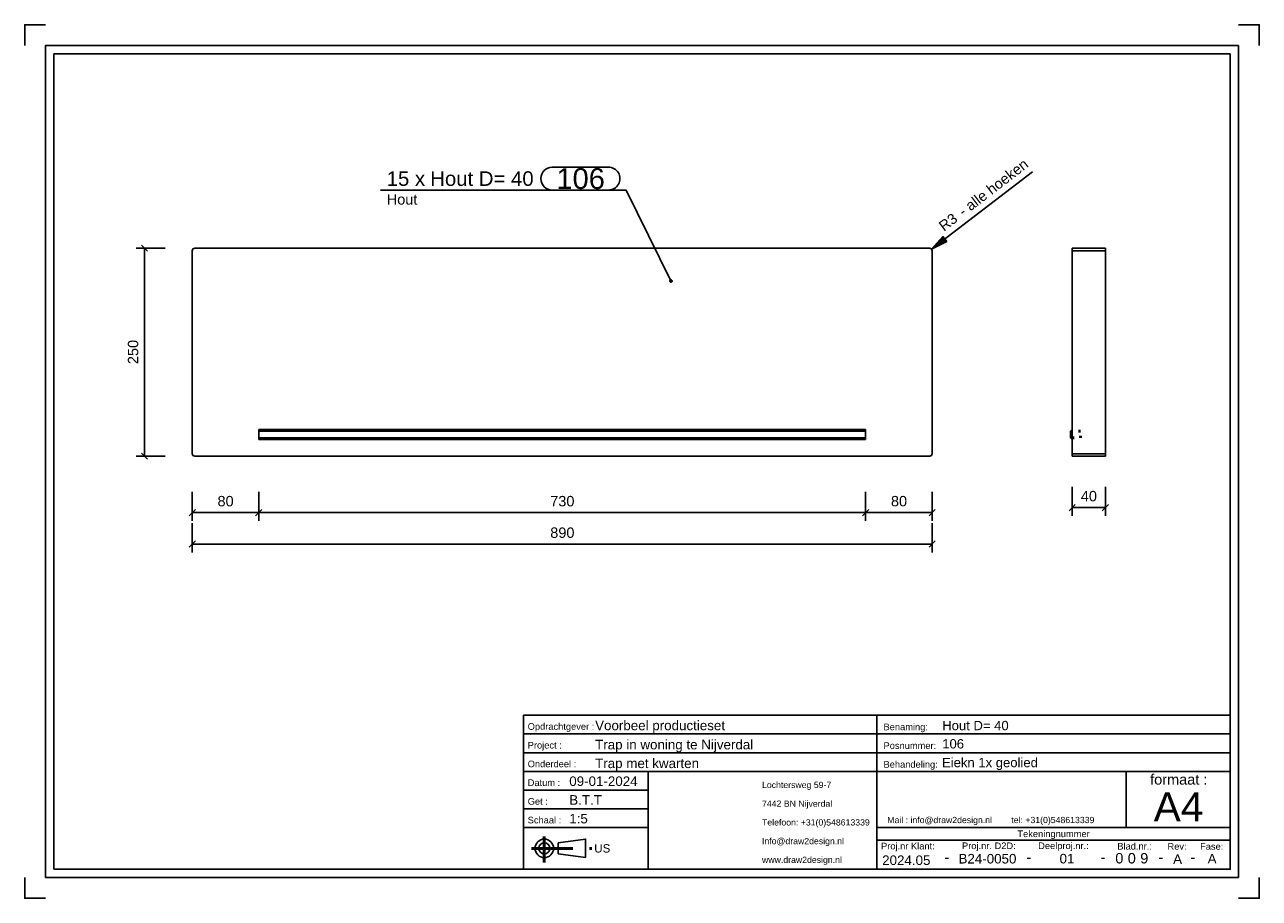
# Model space of a CAD drawing. Header units: millimetres. Extents: x 61 to 358, y -245 to -35.
import ezdxf
from ezdxf.enums import TextEntityAlignment as Align

# ---------------------------------------------------------------- set-up
doc = ezdxf.new("R2010")
doc.units = ezdxf.units.MM
doc.linetypes.add('DOT', pattern=[2, 0.5, -1.5])
doc.linetypes.add('STRICHPUNKT2', pattern=[18.5, 10, -4, 0.5, -4])
doc.layers.get('0').update_dxf_attribs({"linetype": 'CONTINUOUS'})
for name, color, linetype in [('DIM49', 4, 'CONTINUOUS'), ('TXT_ALL', 7, 'CONTINUOUS'), ('TXT_DIM49', 2, 'CONTINUOUS'), ('TXT_YELLOW', 2, 'CONTINUOUS')]:
    doc.layers.add(name, color=color, linetype=linetype)
doc.layers.add('LE_ALL', color=7, linetype='CONTINUOUS', lineweight=50)
doc.styles.add('ARIAL', font='arial.ttf')

# ---------------------------------------------------------------- blocks, each defined once
blk = doc.blocks.new('TFIELD_00004', base_point=(332.82, -222.53))
at = {"layer": 'TXT_YELLOW', "style": 'ARIAL'}
blk.add_text('A4', height=7, dxfattribs=at).set_placement((332.82, -222.53), align=Align.MIDDLE_LEFT)
blk = doc.blocks.new('FLEX_00003', base_point=(338.73, -227.53))
blk.add_blockref('TFIELD_00004', (332.82, -222.53))
blk = doc.blocks.new('TFIELD_00007', base_point=(268.73, -225.71))
at = {"layer": 'TXT_YELLOW', "style": 'ARIAL'}
blk.add_text('Mail : info@draw2design.nl        tel: +31(0)548613339', height=1.5, dxfattribs=at).set_placement((268.73, -225.71), align=Align.MIDDLE_LEFT)
blk = doc.blocks.new('FLEX_00006', base_point=(268.73, -226.96))
blk.add_blockref('TFIELD_00007', (268.73, -225.71))
blk = doc.blocks.new('DRAW2DESIGNLOGO_00005', base_point=(268.66, -224.04))
blk.add_blockref('FLEX_00006', (268.73, -226.96))
blk = doc.blocks.new('TFIELD_00011', base_point=(198.23, -232.53))
at = {"layer": 'TXT_YELLOW', "style": 'ARIAL'}
blk.add_text('US', height=2, dxfattribs=at).set_placement((198.23, -232.53), align=Align.MIDDLE_LEFT)
blk = doc.blocks.new('FLEX_00010', base_point=(198.23, -232.53))
blk.add_blockref('TFIELD_00011', (198.23, -232.53))
blk = doc.blocks.new('US_00009', base_point=(187.56, -232.53))
blk.add_line((189.58, -233.86), (196.14, -234.75))
blk.add_lwpolyline([(189.58, -233.86), (189.58, -231.2), (196.14, -230.31), (196.14, -234.75)])
for radius in [2.22, 1.33]:
    blk.add_circle((186.23, -232.53), radius)
at = {"layer": 'LE_ALL', "color": 1, "linetype": 'STRICHPUNKT2'}
for p, q in [((186.23, -229.71), (186.23, -235.94)), ((183.12, -232.53), (197.99, -232.53))]:
    blk.add_line(p, q, dxfattribs=at)
blk.add_blockref('FLEX_00010', (198.23, -232.53))
blk = doc.blocks.new('TFIELD_00014', base_point=(238.6, -235.28))
at = {"layer": 'TXT_YELLOW', "style": 'ARIAL'}
for s, p in [('Lochtersweg 59-7', (238.6, -217.28)), ('7442 BN Nijverdal', (238.6, -221.78)), ('Telefoon: +31(0)548613339', (238.6, -226.28)), ('Info@draw2design.nl', (238.6, -230.78)), ('www.draw2design.nl', (238.6, -235.28))]:
    blk.add_text(s, height=1.5, dxfattribs=at).set_placement(p, align=Align.MIDDLE_LEFT)
blk = doc.blocks.new('FLEX_00013', base_point=(251.41, -237.53))
blk.add_blockref('TFIELD_00014', (238.6, -235.28))
blk = doc.blocks.new('D2D_00012', base_point=(211.48, -235.67))
blk.add_blockref('FLEX_00013', (251.41, -237.53))
blk = doc.blocks.new('SCHRIFE_00016', base_point=(192.23, -217.53))
for p, q in [((181.23, -200.53), (266.23, -200.53)), ((266.23, -200.53), (351.23, -200.53)), ((266.23, -237.53), (266.23, -200.53)), ((351.23, -200.53), (351.23, -237.53)), ((181.23, -205.03), (266.23, -205.03)), ((266.23, -205.03), (351.23, -205.03)), ((181.23, -209.53), (266.23, -209.53)), ((266.23, -209.53), (351.23, -209.53)), ((181.23, -214.03), (351.23, -214.03)), ((211.23, -214.03), (211.23, -237.53)), ((326.23, -214.03), (326.23, -227.53)), ((211.23, -218.53), (181.23, -218.53)), ((211.23, -223.03), (181.23, -223.03)), ((211.23, -227.53), (181.23, -227.53)), ((351.23, -227.53), (266.23, -227.53)), ((351.23, -230.53), (266.23, -230.53))]:
    blk.add_line(p, q)
blk.add_lwpolyline([(351.23, -237.53), (181.23, -237.53), (181.23, -200.53)])
at = {"layer": 'TXT_YELLOW', "style": 'ARIAL'}
for s, height, p in [('Voorbeel productieset', 2.3, (198.45, -204.13)), ('Hout D= 40', 2.25, (281.95, -204.13)), ('Trap in woning te Nijverdal', 2.3, (198.45, -208.73)), ('106', 2.25, (281.95, -208.52)), ('Trap met kwarten', 2.3, (198.45, -213.23)), ('Eiekn 1x geolied', 2.25, (281.9, -213.02)), ('09-01-2024', 2.3, (192.23, -217.53)), ('B.T.T', 2.3, (192.23, -222.03)), ('1:5', 2.3, (192.23, -226.53))]:
    blk.add_text(s, height=height, dxfattribs=at).set_placement(p)
for s, height, p in [('2024.05', 2.3, (273.31, -236.53)), ('B24-0050', 2.3, (292.83, -236.17)), ('01', 2.3, (311.96, -236.15)), ('A', 2.3, (338.57, -236.26)), ('A', 2.3, (346.87, -236.16)), ('-', 2.5, (283.06, -235.87)), ('-', 2.5, (302.8, -235.87)), ('-', 2.5, (320.63, -235.87)), ('-', 2.5, (334.56, -235.87)), ('-', 2.5, (342.22, -235.87))]:
    blk.add_text(s, height=height, dxfattribs=at).set_placement(p, align=Align.CENTER)
blk = doc.blocks.new('TFIELD_00020', base_point=(329.58, -234.9))
at = {"layer": 'TXT_ALL', "style": 'ARIAL'}
blk.add_text('9', height=2.5, dxfattribs=at).set_placement((329.58, -234.9), align=Align.MIDDLE_LEFT)
blk = doc.blocks.new('9_00019')
blk.add_blockref('TFIELD_00020', (329.58, -234.9))
blk = doc.blocks.new('TELLER1_00018')
blk.add_blockref('9_00019', (0, 0))
blk = doc.blocks.new('TFIELD_00023', base_point=(326.58, -234.9))
at = {"layer": 'TXT_ALL', "style": 'ARIAL'}
blk.add_text('0', height=2.5, dxfattribs=at).set_placement((326.58, -234.9), align=Align.MIDDLE_LEFT)
blk = doc.blocks.new('0_00022')
blk.add_blockref('TFIELD_00023', (326.58, -234.9))
blk = doc.blocks.new('TELLER2_00021')
blk.add_blockref('0_00022', (0, 0))
blk = doc.blocks.new('TFIELD_00026', base_point=(323.58, -234.9))
at = {"layer": 'TXT_ALL', "style": 'ARIAL'}
blk.add_text('0', height=2.5, dxfattribs=at).set_placement((323.58, -234.9), align=Align.MIDDLE_LEFT)
blk = doc.blocks.new('0_00025')
blk.add_blockref('TFIELD_00026', (323.58, -234.9))
blk = doc.blocks.new('TELLER3_00024')
blk.add_blockref('0_00025', (0, 0))
blk = doc.blocks.new('NL_00027', base_point=(182.23, -204.03))
at = {"layer": 'TXT_ALL', "color": 1, "style": 'ARIAL'}
blk.add_text('Tekeningnummer', height=1.6, dxfattribs=at).set_placement((308.73, -229.03), align=Align.MIDDLE_CENTER)
at = {"layer": 'TXT_YELLOW', "style": 'ARIAL'}
for s, p in [('Opdrachtgever :', (182.23, -204.03)), ('Benaming:', (267.83, -204.13)), ('Project :', (182.23, -208.53)), ('Posnummer:', (267.83, -208.63)), ('Onderdeel :', (182.23, -213.03)), ('Behandeling:', (267.83, -213.13)), ('Datum :', (182.23, -217.53)), ('Get :', (182.23, -222.03)), ('Schaal :', (182.23, -226.53)), ('Proj.nr Klant:', (267.23, -232.78)), ('Proj.nr. D2D:', (286.71, -232.71)), ('Deelproj.nr.:', (305.03, -232.7)), ('Blad.nr.:', (324.07, -232.82)), ('Rev:', (336.14, -232.86)), ('Fase:', (343.98, -232.86))]:
    blk.add_text(s, height=1.6, dxfattribs=at).set_placement(p)
blk.add_text('formaat :', height=2.5, dxfattribs=at).set_placement((338.85, -217.21), align=Align.CENTER)
blk = doc.blocks.new('SCHRIFE_00015')
for name, p in [('SCHRIFE_00016', (192.23, -217.53)), ('NL_00027', (182.23, -204.03)), ('TELLER3_00024', (0, 0)), ('TELLER2_00021', (0, 0)), ('TELLER1_00018', (0, 0))]:
    blk.add_blockref(name, p)
blk = doc.blocks.new('DINA4Q_00002', base_point=(351.23, -41.53))
for p, q in [((68.23, -237.53), (68.23, -41.53)), ((68.23, -41.53), (351.23, -41.53)), ((353.23, -39.53), (353.23, -239.53)), ((66.23, -239.53), (353.23, -239.53))]:
    blk.add_line(p, q)
for points in [[(61.23, -39.53), (61.23, -34.53), (66.23, -34.53)], [(353.23, -34.53), (358.23, -34.53), (358.23, -39.53)], [(66.23, -239.53), (66.23, -39.53), (353.23, -39.53)], [(351.23, -41.53), (351.23, -237.53), (68.23, -237.53)], [(61.23, -239.53), (61.23, -244.53), (66.23, -244.53)], [(353.23, -244.53), (358.23, -244.53), (358.23, -239.53)]]:
    blk.add_lwpolyline(points)
for name, p in [('SCHRIFE_00015', (0, 0)), ('D2D_00012', (211.48, -235.67)), ('FLEX_00003', (338.73, -227.53)), ('DRAW2DESIGNLOGO_00005', (268.66, -224.04)), ('US_00009', (187.56, -232.53))]:
    blk.add_blockref(name, p)
blk = doc.blocks.new('_ZBL0009_00001')
blk.add_blockref('DINA4Q_00002', (351.23, -41.53))
blk = doc.blocks.new('_D1', base_point=(187.65, -157.89))
at = {"layer": 'DIM49', "color": 1}
for p, q in [((101.53, -154.39), (101.53, -161.39)), ((279.53, -154.39), (279.53, -161.39)), ((102.28, -158.64), (100.78, -160.14)), ((279.53, -159.39), (101.53, -159.39)), ((278.78, -160.14), (280.28, -158.64))]:
    blk.add_line(p, q, dxfattribs=at)
at = {"layer": 'TXT_DIM49', "style": 'ARIAL'}
blk.add_text('890', height=2.5, dxfattribs=at).set_placement((187.65, -157.89))
blk = doc.blocks.new('_D2', base_point=(88.54, -116.13))
at = {"layer": 'DIM49', "color": 1}
for p, q in [((95.04, -88.25), (88.04, -88.25)), ((90.79, -89), (89.29, -87.5)), ((90.04, -88.25), (90.04, -138.25)), ((95.04, -138.25), (88.04, -138.25)), ((89.29, -137.5), (90.79, -139))]:
    blk.add_line(p, q, dxfattribs=at)
at = {"layer": 'TXT_DIM49', "style": 'ARIAL'}
blk.add_text('250', height=2.5, rotation=90.0002, dxfattribs=at).set_placement((88.54, -116.13))
blk = doc.blocks.new('SHAPE_00051', base_point=(216.7, -96.13))
at = {"layer": 'DIM49', "color": 3}
for p, q in [((188.14, -68.77), (201.66, -68.77)), ((146.81, -74.27), (205.91, -74.27)), ((201.66, -74.27), (188.14, -74.27)), ((216.7, -96.13), (205.91, -74.27)), ((216.96, -96.1), (216.44, -96.1)), ((216.9, -96.3), (216.49, -96.3)), ((216.81, -95.9), (216.59, -95.9))]:
    blk.add_line(p, q, dxfattribs=at)
blk.add_lwpolyline([(216.87, -96.33), (216.92, -96.28), (216.95, -96.22), (216.96, -96.15), (216.96, -96.08), (216.93, -96.02), (216.9, -95.96), (216.84, -95.91), (216.78, -95.88), (216.72, -95.87), (216.65, -95.88), (216.58, -95.9), (216.53, -95.94), (216.48, -95.99), (216.45, -96.05), (216.44, -96.12), (216.44, -96.19), (216.46, -96.25), (216.5, -96.31), (216.55, -96.35), (216.61, -96.38), (216.68, -96.4), (216.75, -96.39), (216.82, -96.37)], close=True, dxfattribs=at)
for centre, start_param, end_param in [((188.14, -71.52), 3.141593, 6.283185), ((201.66, -71.52), 0, 3.141593)]:
    blk.add_ellipse(centre, major_axis=(0, -2.75), ratio=1, start_param=start_param, end_param=end_param, dxfattribs=at)
at = {"layer": 'TXT_DIM49', "style": 'ARIAL'}
for s, height, p in [('15 x', 3.5, (148.31, -71.52)), ('Hout D= 40', 3.5, (158.79, -71.52)), ('106', 5, (189.14, -71.52)), ('Hout', 2.5, (148.31, -76.52))]:
    blk.add_text(s, height=height, dxfattribs=at).set_placement(p, align=Align.MIDDLE_LEFT)
blk = doc.blocks.new('_D3', base_point=(107.61, -150.31))
at = {"layer": 'DIM49', "color": 1}
for p, q in [((101.53, -146.81), (101.53, -153.81)), ((117.53, -146.81), (117.53, -153.81)), ((102.28, -151.06), (100.78, -152.56)), ((116.78, -152.56), (118.28, -151.06)), ((101.53, -151.81), (117.53, -151.81))]:
    blk.add_line(p, q, dxfattribs=at)
at = {"layer": 'TXT_DIM49', "style": 'ARIAL'}
blk.add_text('80', height=2.5, dxfattribs=at).set_placement((107.61, -150.31))
blk = doc.blocks.new('_D4', base_point=(187.65, -150.31))
at = {"layer": 'DIM49', "color": 1}
for p, q in [((117.53, -146.81), (117.53, -153.81)), ((263.53, -146.81), (263.53, -153.81)), ((118.28, -151.06), (116.78, -152.56)), ((262.78, -152.56), (264.28, -151.06)), ((117.53, -151.81), (263.53, -151.81))]:
    blk.add_line(p, q, dxfattribs=at)
at = {"layer": 'TXT_DIM49', "style": 'ARIAL'}
blk.add_text('730', height=2.5, dxfattribs=at).set_placement((187.65, -150.31))
blk = doc.blocks.new('_D5', base_point=(269.61, -150.31))
at = {"layer": 'DIM49', "color": 1}
for p, q in [((263.53, -146.81), (263.53, -153.81)), ((279.53, -146.81), (279.53, -153.81)), ((264.28, -151.06), (262.78, -152.56)), ((278.78, -152.56), (280.28, -151.06)), ((263.53, -151.81), (279.53, -151.81))]:
    blk.add_line(p, q, dxfattribs=at)
at = {"layer": 'TXT_DIM49', "style": 'ARIAL'}
blk.add_text('80', height=2.5, dxfattribs=at).set_placement((269.61, -150.31))
blk = doc.blocks.new('_D6', base_point=(282.36, -84.32))
at = {"layer": 'DIM49', "color": 1}
for p, q in [((279.4, -88.48), (303.65, -69.88)), ((281.64, -85.98), (282.53, -85.98)), ((281.82, -85.78), (282.37, -85.78)), ((282, -85.58), (282.22, -85.58)), ((279.6, -88.38), (279.49, -88.38)), ((280, -88.18), (279.67, -88.18)), ((280.39, -87.98), (279.85, -87.98)), ((280.78, -87.78), (280.03, -87.78)), ((281.18, -87.58), (280.21, -87.58)), ((281.57, -87.38), (280.39, -87.38)), ((281.97, -87.18), (280.57, -87.18)), ((282.36, -86.98), (280.75, -86.98)), ((282.76, -86.78), (280.93, -86.78)), ((281.11, -86.58), (282.99, -86.58)), ((281.29, -86.38), (282.83, -86.38)), ((281.47, -86.18), (282.68, -86.18))]:
    blk.add_line(p, q, dxfattribs=at)
blk.add_lwpolyline([(283.03, -86.64), (279.4, -88.48), (282.12, -85.45)], close=True, dxfattribs=at)
at = {"layer": 'TXT_DIM49', "style": 'ARIAL'}
for s, p in [('- alle hoeken', (287.05, -80.72)), ('3', (284.34, -82.81)), ('R', (282.36, -84.32))]:
    blk.add_text(s, height=2.5, rotation=37.5001, dxfattribs=at).set_placement(p)
blk = doc.blocks.new('Hout D_ 40_00034', base_point=(102.13, -88.25))
for p, q in [((101.53, -137.65), (101.53, -88.85)), ((278.93, -88.25), (102.13, -88.25)), ((279.53, -88.85), (279.53, -137.65)), ((278.93, -138.25), (102.13, -138.25))]:
    blk.add_line(p, q)
for centre, start, end in [((102.13, -88.85), 90, 180), ((278.93, -88.85), 0, 90), ((102.13, -137.65), 180, -90), ((278.93, -137.65), -90, 0)]:
    blk.add_arc(centre, 0.6, start, end)
for name, p in [('_D6', (282.36, -84.32)), ('SHAPE_00051', (216.7, -96.13)), ('_D2', (88.54, -116.13)), ('_D3', (107.61, -150.31)), ('_D4', (187.65, -150.31)), ('_D5', (269.61, -150.31)), ('_D1', (187.65, -157.89))]:
    blk.add_blockref(name, p)
blk = doc.blocks.new('Antislip_00036', base_point=(117.53, -132.25))
for p, q in [((117.53, -131.85), (263.53, -131.85)), ((117.53, -132.25), (263.53, -132.25)), ((263.53, -131.85), (263.53, -132.25)), ((117.53, -133.85), (117.53, -134.25)), ((117.53, -134.25), (263.53, -134.25))]:
    blk.add_line(p, q)
for points in [[(117.53, -131.85), (117.53, -132.25), (117.53, -133.85), (263.53, -133.85)], [(263.53, -132.25), (263.53, -133.85), (263.53, -134.25)]]:
    blk.add_lwpolyline(points)
blk = doc.blocks.new('Antislip_00035')
blk.add_blockref('Antislip_00036', (117.53, -132.25))
blk = doc.blocks.new('Hout D_ 40_00033')
for name, p in [('Hout D_ 40_00034', (102.13, -88.25)), ('Antislip_00035', (0, 0))]:
    blk.add_blockref(name, p)
blk = doc.blocks.new('Treden_00032')
blk.add_blockref('Hout D_ 40_00033', (0, 0))
blk = doc.blocks.new('BNR 14_00031')
blk.add_blockref('Treden_00032', (0, 0))
blk = doc.blocks.new('Breda_00030')
blk.add_blockref('BNR 14_00031', (0, 0))
blk = doc.blocks.new('_A3D0015_00029')
blk.add_blockref('Breda_00030', (0, 0))
blk = doc.blocks.new('_ANS0015_00028')
blk.add_blockref('_A3D0015_00029', (0, 0))
blk = doc.blocks.new('_D7', base_point=(315.29, -149.1))
at = {"layer": 'DIM49', "color": 1}
for p, q in [((313.21, -145.6), (313.21, -152.6)), ((321.21, -145.6), (321.21, -152.6)), ((313.96, -149.85), (312.46, -151.35)), ((321.21, -150.6), (313.21, -150.6)), ((320.46, -151.35), (321.96, -149.85))]:
    blk.add_line(p, q, dxfattribs=at)
at = {"layer": 'TXT_DIM49', "style": 'ARIAL'}
blk.add_text('40', height=2.5, dxfattribs=at).set_placement((315.29, -149.1))
blk = doc.blocks.new('Hout D_ 40_00043', base_point=(321.21, -88.85))
for p, q in [((313.21, -88.25), (313.21, -88.85)), ((321.21, -88.25), (313.21, -88.25)), ((321.21, -88.85), (313.21, -88.85)), ((321.21, -88.85), (321.21, -88.25)), ((321.21, -137.65), (321.21, -88.85)), ((321.21, -137.65), (313.21, -137.65)), ((321.21, -138.25), (313.21, -138.25)), ((321.21, -138.25), (321.21, -137.65))]:
    blk.add_line(p, q)
blk.add_lwpolyline([(313.21, -88.85), (313.21, -137.65), (313.21, -138.25)])
blk.add_blockref('_D7', (315.29, -149.1))
blk = doc.blocks.new('Antislip_00045', base_point=(313.21, -132.25))
blk.add_lwpolyline([(313.21, -132.25), (313.21, -131.85), (312.81, -132.25), (312.81, -133.85), (313.21, -134.25), (313.21, -133.85)])
at = {"layer": 'LE_ALL', "color": 3, "linetype": 'DOT'}
blk.add_lwpolyline([(313.21, -133.85), (315.21, -133.85), (315.21, -132.25), (313.21, -132.25)], dxfattribs=at)
blk = doc.blocks.new('Antislip_00044')
blk.add_blockref('Antislip_00045', (313.21, -132.25))
blk = doc.blocks.new('Hout D_ 40_00042')
for name, p in [('Hout D_ 40_00043', (321.21, -88.85)), ('Antislip_00044', (0, 0))]:
    blk.add_blockref(name, p)
blk = doc.blocks.new('Treden_00041')
blk.add_blockref('Hout D_ 40_00042', (0, 0))
blk = doc.blocks.new('BNR 14_00040')
blk.add_blockref('Treden_00041', (0, 0))
blk = doc.blocks.new('Breda_00039')
blk.add_blockref('BNR 14_00040', (0, 0))
blk = doc.blocks.new('_A3D0061_00038')
blk.add_blockref('Breda_00039', (0, 0))
blk = doc.blocks.new('_ANS0061_00037')
blk.add_blockref('_A3D0061_00038', (0, 0))

msp = doc.modelspace()

# ---------------------------------------------------------------- block references
for name in ['_ZBL0009_00001', '_ANS0015_00028', '_ANS0061_00037']:
    msp.add_blockref(name, (0, 0))

doc.saveas('drawing.dxf')
